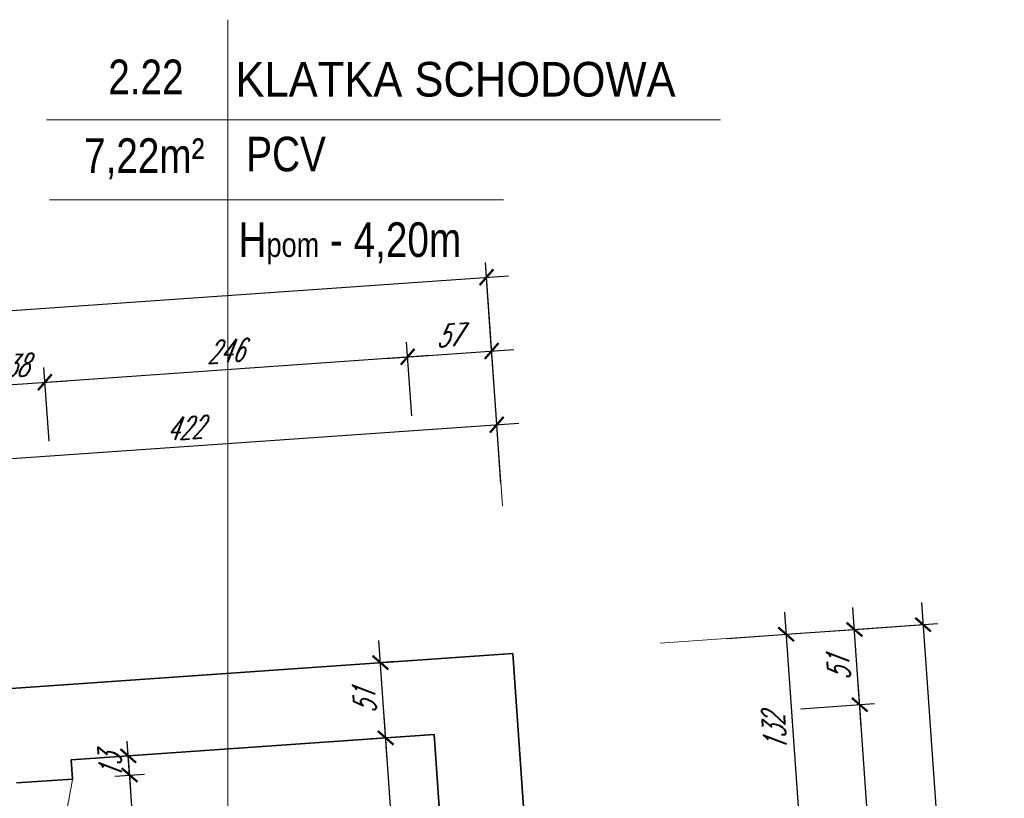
# Model space of a CAD drawing. Header units: millimetres. Extents: x 402 to 79005, y -7782 to 89952.
# Tile 103 of 256: x 22513 to 23180, y 25518 to 26044. Entities that reach past the tile are written whole.
import ezdxf

# ---------------------------------------------------------------- set-up
doc = ezdxf.new("R2010")
doc.units = ezdxf.units.MM
doc.header["$LTSCALE"] = 10
doc.linetypes.add('DASHED', pattern=[19.05, 12.7, -6.35])
doc.layers.get('0').update_dxf_attribs({"lineweight": 0})
doc.layers.get('Defpoints').update_dxf_attribs({"color": 253})
for name, color, linetype, lineweight in [('01 parter - ściany', 253, 'Continuous', 35), ('04-2_nad', 253, 'DASHED', 5), ('05-01_wymiary', 253, 'Continuous', 5), ('05-03_opis', 253, 'Continuous', 5)]:
    doc.layers.add(name, color=color, linetype=linetype, lineweight=lineweight)
doc.styles.add('ariel', font='ARIAL.TTF', dxfattribs={"width": 0.8})
doc.styles.add('ariel_wym', font='simplex.shx', dxfattribs={"width": 0.65, "oblique": 25})
doc.dimstyles.new('ariel 50', dxfattribs={"dimtxt": 15, "dimasz": 10, "dimexe": 10, "dimexo": 0, "dimgap": 5, "dimtad": 1, "dimdec": 1, "dimrnd": 0.5, "dimtxsty": 'ariel_wym', "dimblk": 'ARCHTICK', "dimcen": 2.5, "dimdle": 15, "dimazin": 0, "dimtfac": 1, "dimtdec": 1, "dimtix": 1, "dimtmove": 0, "dimatfit": 3, "dimldrblk": 'DOT', "dimfxl": 0, "dimarcsym": 0})
doc.dimstyles.new('ariel 50 wnętrze', dxfattribs={"dimtxt": 15, "dimasz": 10, "dimexe": 10, "dimexo": 0, "dimgap": 5, "dimtad": 1, "dimdec": 1, "dimrnd": 0.5, "dimtxsty": 'ariel_wym', "dimblk": 'ARCHTICK', "dimcen": 2.5, "dimdle": 15, "dimazin": 0, "dimtfac": 1, "dimtdec": 1, "dimtix": 1, "dimtmove": 0, "dimatfit": 3, "dimldrblk": 'DOT', "dimfxl": 0, "dimarcsym": 0})

# ---------------------------------------------------------------- blocks, each defined once
blk = doc.blocks.new('_ArchTick')
at = {"color": 0, "linetype": 'ByBlock', "const_width": 0.15}
blk.add_lwpolyline([(-0.5, -0.5), (0.5, 0.5)], dxfattribs=at)
blk = doc.blocks.new('*D1923')
at = {"layer": '05-01_wymiary', "color": 0, "lineweight": -2}
for p, q in [((22839.05, 25730.31), (22835.56, 25780.19)), ((22400.33, 25739.73), (22851.22, 25771.26)), ((22418.08, 25700.87), (22414.59, 25750.75))]:
    blk.add_line(p, q, dxfattribs=at)
at = {"layer": 'Defpoints', "color": 0}
for p in [(22836.26, 25770.21), (22847.08, 25615.54), (22429.66, 25535.23)]:
    blk.add_point(p, dxfattribs=at)
at = {"layer": '05-01_wymiary', "color": 0, "lineweight": -2, "xscale": 10, "yscale": 10, "zscale": 10}
for p, rotation in [((22836.26, 25770.21), 3.99999999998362), ((22415.29, 25740.78), 183.9999999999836)]:
    blk.add_blockref('_ArchTick', p, dxfattribs=dict(at, rotation=rotation))
at = {"layer": '05-01_wymiary', "color": 0, "insert": (22624.9, 25767.96), "char_height": 15, "attachment_point": 5, "rotation": 4, "style": 'ariel_wym'}
blk.add_mtext('422', dxfattribs=at)
blk = doc.blocks.new('_Dot')
at = {"color": 0, "linetype": 'ByBlock', "lineweight": -2}
blk.add_line((-0.5, 0), (-1, 0), dxfattribs=at)
at = {"color": 0, "linetype": 'ByBlock', "const_width": 0.5}
blk.add_lwpolyline([(-0.25, 0, 1), (0.25, 0, 1)], format="xyb", close=True, dxfattribs=at)
blk = doc.blocks.new('*D1926')
at = {"layer": '05-01_wymiary', "color": 0, "lineweight": -2}
for p, q in [((22495.39, 25756.4), (22491.91, 25806.28)), ((22533.3, 25759.05), (22529.81, 25808.93)), ((22477.64, 25795.26), (22545.48, 25800))]:
    blk.add_line(p, q, dxfattribs=at)
at = {"layer": 'Defpoints', "color": 0}
for p in [(22530.51, 25798.96), (22510.47, 25540.88), (22548.37, 25543.53)]:
    blk.add_point(p, dxfattribs=at)
at = {"layer": '05-01_wymiary', "color": 0, "lineweight": -2, "xscale": 10, "yscale": 10, "zscale": 10}
for p, rotation in [((22492.6, 25796.3), 183.9999999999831), ((22530.51, 25798.96), 3.999999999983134)]:
    blk.add_blockref('_ArchTick', p, dxfattribs=dict(at, rotation=rotation))
at = {"layer": '05-01_wymiary', "color": 0, "insert": (22510.69, 25810.1), "char_height": 15, "attachment_point": 5, "rotation": 4, "style": 'ariel_wym'}
blk.add_mtext('38', dxfattribs=at)
blk = doc.blocks.new('*D1927')
at = {"layer": '05-01_wymiary', "color": 0, "lineweight": -2}
for p, q in [((22778.7, 25776.21), (22775.21, 25826.09)), ((22515.55, 25797.91), (22790.88, 25817.16)), ((22533.3, 25759.05), (22529.81, 25808.93))]:
    blk.add_line(p, q, dxfattribs=at)
at = {"layer": 'Defpoints', "color": 0}
for p in [(22775.91, 25816.12), (22793.77, 25560.69), (22548.37, 25543.53)]:
    blk.add_point(p, dxfattribs=at)
at = {"layer": '05-01_wymiary', "color": 0, "lineweight": -2, "xscale": 10, "yscale": 10, "zscale": 10}
for p, rotation in [((22775.91, 25816.12), 3.999999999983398), ((22530.51, 25798.96), 183.9999999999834)]:
    blk.add_blockref('_ArchTick', p, dxfattribs=dict(at, rotation=rotation))
at = {"layer": '05-01_wymiary', "color": 0, "insert": (22652.34, 25820), "char_height": 15, "attachment_point": 5, "rotation": 4, "style": 'ariel_wym'}
blk.add_mtext('246', dxfattribs=at)
blk = doc.blocks.new('*D1928')
at = {"layer": '05-01_wymiary', "color": 0, "lineweight": -2}
for p, q in [((22778.7, 25776.21), (22775.21, 25826.09)), ((22835.56, 25780.19), (22832.08, 25830.07)), ((22760.95, 25815.07), (22847.74, 25821.14))]:
    blk.add_line(p, q, dxfattribs=at)
at = {"layer": 'Defpoints', "color": 0}
for p in [(22832.77, 25820.09), (22847.08, 25615.54), (22793.77, 25560.69)]:
    blk.add_point(p, dxfattribs=at)
at = {"layer": '05-01_wymiary', "color": 0, "lineweight": -2, "xscale": 10, "yscale": 10, "zscale": 10}
for p, rotation in [((22832.77, 25820.09), 3.999999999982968), ((22775.91, 25816.12), 183.9999999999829)]:
    blk.add_blockref('_ArchTick', p, dxfattribs=dict(at, rotation=rotation))
at = {"layer": '05-01_wymiary', "color": 0, "insert": (22803.47, 25830.57), "char_height": 15, "attachment_point": 5, "rotation": 4, "style": 'ariel_wym'}
blk.add_mtext('57', dxfattribs=at)
blk = doc.blocks.new('*D1929')
at = {"layer": '05-01_wymiary', "color": 0, "lineweight": -2}
for p, q in [((22832.08, 25830.07), (22828.59, 25879.95)), ((21821.75, 25799.52), (22844.25, 25871.02)), ((21839.5, 25760.66), (21836.01, 25810.54))]:
    blk.add_line(p, q, dxfattribs=at)
at = {"layer": 'Defpoints', "color": 0}
for p in [(22829.29, 25869.97), (22847.08, 25615.54), (21854.5, 25546.13)]:
    blk.add_point(p, dxfattribs=at)
at = {"layer": '05-01_wymiary', "color": 0, "lineweight": -2, "xscale": 10, "yscale": 10, "zscale": 10}
for p, rotation in [((22829.29, 25869.97), 3.999999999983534), ((21836.71, 25800.56), 183.9999999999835)]:
    blk.add_blockref('_ArchTick', p, dxfattribs=dict(at, rotation=rotation))
at = {"layer": '05-01_wymiary', "color": 0, "insert": (22332.13, 25847.74), "char_height": 15, "attachment_point": 5, "rotation": 4, "style": 'ariel_wym'}
blk.add_mtext('995', dxfattribs=at)
blk = doc.blocks.new('*D1930')
at = {"layer": '05-01_wymiary', "color": 0, "lineweight": -2}
for p, q in [((23030.93, 25643.43), (23042.23, 25481.83)), ((22992.08, 25625.68), (23041.96, 25629.17)), ((23001.28, 25494), (23051.16, 25497.49))]:
    blk.add_line(p, q, dxfattribs=at)
at = {"layer": 'Defpoints', "color": 0}
for p in [(22847.08, 25615.54), (23041.19, 25496.79), (22799.42, 25479.89)]:
    blk.add_point(p, dxfattribs=at)
at = {"layer": '05-01_wymiary', "color": 0, "lineweight": -2, "xscale": 10, "yscale": 10, "zscale": 10}
for p, rotation in [((23031.98, 25628.47), 94.00000000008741), ((23041.19, 25496.79), 274.0000000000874)]:
    blk.add_blockref('_ArchTick', p, dxfattribs=dict(at, rotation=rotation))
at = {"layer": '05-01_wymiary', "color": 0, "insert": (23024.11, 25561.76), "char_height": 15, "attachment_point": 5, "rotation": 94, "style": 'ariel_wym'}
blk.add_mtext('132', dxfattribs=at)
blk = doc.blocks.new('*D1937')
at = {"layer": '05-01_wymiary', "color": 0, "lineweight": -2}
for p, q in [((23103.75, 25266.6), (23080.73, 25595.79)), ((23041.88, 25578.04), (23091.76, 25581.53)), ((23062.81, 25278.77), (23112.68, 25282.26))]:
    blk.add_line(p, q, dxfattribs=at)
at = {"layer": 'Defpoints', "color": 0}
for p in [(23081.78, 25580.83), (22793.77, 25560.69), (22814.7, 25261.42)]:
    blk.add_point(p, dxfattribs=at)
at = {"layer": '05-01_wymiary', "color": 0, "lineweight": -2, "xscale": 10, "yscale": 10, "zscale": 10}
for p, rotation in [((23081.78, 25580.83), 94.00000000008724), ((23102.71, 25281.56), 274.0000000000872)]:
    blk.add_blockref('_ArchTick', p, dxfattribs=dict(at, rotation=rotation))
at = {"layer": '05-01_wymiary', "color": 0, "insert": (23079.77, 25430.32), "char_height": 15, "attachment_point": 5, "rotation": 94, "style": 'ariel_wym'}
blk.add_mtext('300', dxfattribs=at)
blk = doc.blocks.new('*D1938')
at = {"layer": '05-01_wymiary', "color": 0, "lineweight": -2}
for p, q in [((23082.83, 25565.86), (23077.18, 25646.67)), ((23038.32, 25628.91), (23088.2, 25632.4)), ((23041.88, 25578.04), (23091.76, 25581.53))]:
    blk.add_line(p, q, dxfattribs=at)
at = {"layer": 'Defpoints', "color": 0}
for p in [(23078.22, 25631.7), (22847.08, 25615.54), (22793.77, 25560.69)]:
    blk.add_point(p, dxfattribs=at)
at = {"layer": '05-01_wymiary', "color": 0, "lineweight": -2, "xscale": 10, "yscale": 10, "zscale": 10}
for p, rotation in [((23078.22, 25631.7), 94.00000000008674), ((23081.78, 25580.83), 274.0000000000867)]:
    blk.add_blockref('_ArchTick', p, dxfattribs=dict(at, rotation=rotation))
at = {"layer": '05-01_wymiary', "color": 0, "insert": (23067.53, 25605.39), "char_height": 15, "attachment_point": 5, "rotation": 94, "style": 'ariel_wym'}
blk.add_mtext('51', dxfattribs=at)
blk = doc.blocks.new('*D1939')
at = {"layer": '05-01_wymiary', "color": 0, "lineweight": -2}
for p, q in [((23123.61, 25649.91), (23170.66, 24977.16)), ((23084.76, 25632.16), (23134.64, 25635.65)), ((23129.71, 24989.33), (23179.59, 24992.82))]:
    blk.add_line(p, q, dxfattribs=at)
at = {"layer": 'Defpoints', "color": 0}
for p in [(22847.08, 25615.54), (23169.61, 24992.12), (22892.03, 24972.71)]:
    blk.add_point(p, dxfattribs=at)
at = {"layer": '05-01_wymiary', "color": 0, "lineweight": -2, "xscale": 10, "yscale": 10, "zscale": 10}
for p, rotation in [((23124.66, 25634.95), 94.00000000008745), ((23169.61, 24992.12), 274.0000000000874)]:
    blk.add_blockref('_ArchTick', p, dxfattribs=dict(at, rotation=rotation))
at = {"layer": '05-01_wymiary', "color": 0, "insert": (23121.61, 25478.91), "char_height": 15, "attachment_point": 5, "rotation": 94, "style": 'ariel_wym'}
blk.add_mtext('644,5', dxfattribs=at)
blk = doc.blocks.new('*D1963')
at = {"layer": '05-01_wymiary', "color": 0, "lineweight": -2}
for p, q in [((22783.04, 25244.17), (22760.02, 25573.36)), ((22771.04, 25559.1), (22751.09, 25557.7)), ((22791.97, 25259.83), (22772.01, 25258.43))]:
    blk.add_line(p, q, dxfattribs=at)
at = {"layer": 'Defpoints', "color": 0}
for p in [(22793.77, 25560.69), (22761.06, 25558.4), (22801.73, 25260.51)]:
    blk.add_point(p, dxfattribs=at)
at = {"layer": '05-01_wymiary', "color": 0, "lineweight": -2, "xscale": 10, "yscale": 10, "zscale": 10}
for p, rotation in [((22761.06, 25558.4), 94.00000000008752), ((22781.99, 25259.13), 274.0000000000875)]:
    blk.add_blockref('_ArchTick', p, dxfattribs=dict(at, rotation=rotation))
at = {"layer": '05-01_wymiary', "color": 0, "insert": (22759.06, 25407.89), "char_height": 15, "attachment_point": 5, "rotation": 94, "style": 'ariel_wym'}
blk.add_mtext('300', dxfattribs=at)
blk = doc.blocks.new('*D1964')
at = {"layer": '05-01_wymiary', "color": 0, "lineweight": -2}
for p, q in [((22762.11, 25543.44), (22756.46, 25624.24)), ((22767.48, 25609.97), (22747.53, 25608.58)), ((22771.04, 25559.1), (22751.09, 25557.7))]:
    blk.add_line(p, q, dxfattribs=at)
at = {"layer": 'Defpoints', "color": 0}
for p in [(22847.08, 25615.54), (22757.51, 25609.28), (22793.77, 25560.69)]:
    blk.add_point(p, dxfattribs=at)
at = {"layer": '05-01_wymiary', "color": 0, "lineweight": -2, "xscale": 10, "yscale": 10, "zscale": 10}
for p, rotation in [((22757.51, 25609.28), 94.00000000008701), ((22761.06, 25558.4), 274.000000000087)]:
    blk.add_blockref('_ArchTick', p, dxfattribs=dict(at, rotation=rotation))
at = {"layer": '05-01_wymiary', "color": 0, "insert": (22746.81, 25582.97), "char_height": 15, "attachment_point": 5, "rotation": 94, "style": 'ariel_wym'}
blk.add_mtext('51', dxfattribs=at)
blk = doc.blocks.new('*D1976')
at = {"layer": '05-01_wymiary', "color": 0, "lineweight": -2}
for p, q in [((22607.97, 25244.96), (22586.77, 25548.22)), ((22577.84, 25532.56), (22597.79, 25533.95)), ((22596.95, 25259.22), (22616.9, 25260.62))]:
    blk.add_line(p, q, dxfattribs=at)
at = {"layer": 'Defpoints', "color": 0}
for p in [(22587.81, 25533.25), (22549.28, 25530.56), (22568.39, 25257.23)]:
    blk.add_point(p, dxfattribs=at)
at = {"layer": '05-01_wymiary', "color": 0, "lineweight": -2, "xscale": 10, "yscale": 10, "zscale": 10}
for p, rotation in [((22587.81, 25533.25), 94.00000000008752), ((22606.92, 25259.92), 274.0000000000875)]:
    blk.add_blockref('_ArchTick', p, dxfattribs=dict(at, rotation=rotation))
at = {"layer": '05-01_wymiary', "color": 0, "insert": (22584.9, 25395.72), "char_height": 15, "attachment_point": 5, "rotation": 94, "style": 'ariel_wym'}
blk.add_mtext('274', dxfattribs=at)
blk = doc.blocks.new('*D1977')
at = {"layer": '05-01_wymiary', "color": 0, "lineweight": -2}
for p, q in [((22586.9, 25546.22), (22586.21, 25556.2)), ((22576.93, 25545.53), (22596.88, 25546.92)), ((22587.81, 25533.25), (22586.9, 25546.22)), ((22577.84, 25532.56), (22597.79, 25533.95)), ((22587.81, 25533.25), (22588.51, 25523.28))]:
    blk.add_line(p, q, dxfattribs=at)
at = {"layer": 'Defpoints', "color": 0}
for p in [(22586.9, 25546.22), (22548.37, 25543.53), (22549.28, 25530.56)]:
    blk.add_point(p, dxfattribs=at)
at = {"layer": '05-01_wymiary', "color": 0, "lineweight": -2, "xscale": 10, "yscale": 10, "zscale": 10}
for p, rotation in [((22586.9, 25546.22), 274.0000000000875), ((22587.81, 25533.25), 94.0000000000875)]:
    blk.add_blockref('_ArchTick', p, dxfattribs=dict(at, rotation=rotation))
at = {"layer": '05-01_wymiary', "color": 0, "insert": (22574.89, 25538.87), "char_height": 15, "attachment_point": 5, "rotation": 94, "style": 'ariel_wym'}
blk.add_mtext('13', dxfattribs=at)

msp = doc.modelspace()

# ---------------------------------------------------------------- linework, layer by layer
at = {"layer": '01 parter - ściany'}
for p, q in [((22416.13, 25585.405), (22847.077, 25615.54)), ((22856.285, 25483.862), (22847.077, 25615.54)), ((22548.373, 25543.528), (22793.774, 25560.688)), ((22799.441, 25479.64), (22793.774, 25560.688)), ((22548.373, 25543.528), (22549.28, 25530.56)), ((22549.28, 25530.56), (22511.372, 25527.909))]:
    msp.add_line(p, q, dxfattribs=at)
at = {"layer": '04-2_nad', "ltscale": 2}
for centre, radius, start, end in [((23052.373, 25428.405), 513.359, 168.521928, 199.478072), ((23034.172, 25425.468), 535.756, 169.324506, 198.632244)]:
    msp.add_arc(centre, radius, start, end, dxfattribs=at)
at = {"layer": '05-01_wymiary'}
for p, q in [((22828.588, 25879.945), (22840.102, 25715.297)), ((23134.637, 25635.648), (22946.834, 25622.516))]:
    msp.add_line(p, q, dxfattribs=at)
at = {"layer": '05-03_opis'}
for p, q in [((22654.291, 26044.168), (22654.291, 25448.441)), ((22531.6, 25976.465), (22987.569, 25976.465)), ((22533.643, 25922.391), (22840.674, 25922.391))]:
    msp.add_line(p, q, dxfattribs=at)

# ---------------------------------------------------------------- texts
at = {"layer": '05-03_opis', "char_height": 23.4234, "style": 'ariel'}
for s, insert, width, attachment_point in [('{\\fArial|b0|i0|c238|p34;2.22}', (22598.867, 26005.472), 108.9126, 5), ('\\W0.9;{\\fArial|b0|i0|c238|p34;KLATKA SCHODOWA}', (22659.428, 26003.73), 356.6375, 4), ('{\\fArial|b0|i0|c238|p34;7,22m²}', (22597.743, 25950.057), 108.9126, 5), ('{\\fArial|b0|i0|c238|p34;PCV}', (22666.756, 25953.12), 322.789, 4), ('{\\fArial|b0|i0|c238|p34; H\\H0.7x;pom\\H1.429x; - 4,20m}', (22654.291, 25892.937), 322.789, 4)]:
    msp.add_mtext(s, dxfattribs=dict(at, insert=insert, width=width, attachment_point=attachment_point))

# ---------------------------------------------------------------- dimensions: what is measured, and where the dimension line sits
at = {"layer": '05-01_wymiary'}
for base, p1, p2, angle, picture, middle in [((22829.286, 25869.97), (21854.501, 25546.133), (22847.077, 25615.54), 4, '*D1929', (22332.126, 25847.736)), ((23041.187, 25496.791), (22847.077, 25615.54), (22799.424, 25479.886), 94, '*D1930', (23024.114, 25561.759))]:
    dim = msp.add_linear_dim(base=base, p1=p1, p2=p2, angle=angle, dimstyle='ariel 50', dxfattribs=at)
    dim.commit()
    dim.dimension.update_dxf_attribs({"geometry": picture, "text_midpoint": middle})
for base, p1, p2, angle, dimstyle, picture, middle in [((22832.774, 25820.092), (22793.774, 25560.688), (22847.077, 25615.54), 4, 'ariel 50', '*D1928', (22803.471, 25830.573)), ((22775.913, 25816.115), (22548.373, 25543.528), (22793.774, 25560.688), 4, 'ariel 50', '*D1927', (22652.34, 25820.005)), ((22530.512, 25798.955), (22510.466, 25540.877), (22548.373, 25543.528), 4, 'ariel 50', '*D1926', (22510.686, 25810.1)), ((22836.262, 25770.213), (22429.663, 25535.227), (22847.077, 25615.54), 4, 'ariel 50', '*D1923', (22624.904, 25767.964)), ((23078.223, 25631.704), (22793.774, 25560.688), (22847.077, 25615.54), 94, 'ariel 50', '*D1938', (23067.532, 25605.394)), ((22757.505, 25609.277), (22793.774, 25560.688), (22847.077, 25615.54), 94, 'ariel 50 wnętrze', '*D1964', (22746.815, 25582.967)), ((23081.781, 25580.828), (22814.701, 25261.419), (22793.774, 25560.688), 94, 'ariel 50', '*D1937', (23079.775, 25430.321)), ((22761.063, 25558.401), (22801.732, 25260.512), (22793.774, 25560.688), 94, 'ariel 50 wnętrze', '*D1963', (22759.057, 25407.894)), ((22586.905, 25546.223), (22549.28, 25530.56), (22548.373, 25543.528), 94, 'ariel 50 wnętrze', '*D1977', (22574.888, 25538.867)), ((22587.811, 25533.254), (22568.393, 25257.227), (22549.28, 25530.56), 94, 'ariel 50 wnętrze', '*D1976', (22584.899, 25395.716))]:
    dim = msp.add_linear_dim(base=base, p1=p1, p2=p2, angle=angle, dimstyle=dimstyle, override={"dimtmove": 1}, dxfattribs=at)
    dim.commit()
    dim.dimension.update_dxf_attribs({"geometry": picture, "text_midpoint": middle})
dim = msp.add_linear_dim(base=(23169.612, 24992.121), p1=(22847.077, 25615.54), p2=(22892.028, 24972.711), angle=94, dimstyle='ariel 50', dxfattribs=at)
dim.commit()
dim.dimension.update_dxf_attribs({"geometry": '*D1939', "text_midpoint": (23135.504, 25479.881), "dimtype": 160})

doc.saveas('drawing.dxf')
